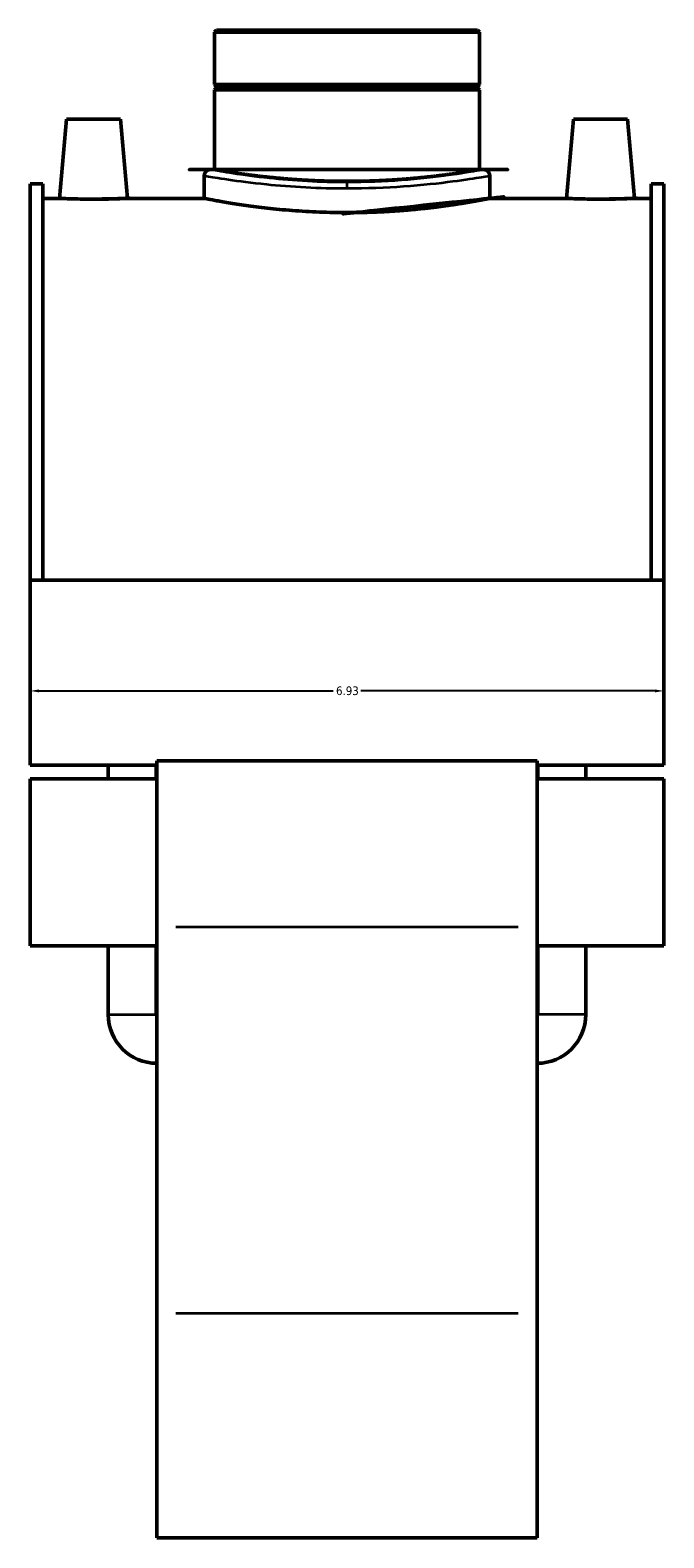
# Model space of a CAD drawing. Header units: inches. Extents: x -0.9 to 60.9, y -1.4 to 50.2.
# Tile 6 of 7: x 40.4 to 47.3, y 10.1 to 26.6. Entities that reach past the tile are written whole.
import ezdxf

# ---------------------------------------------------------------- set-up
doc = ezdxf.new("R2010")
doc.units = ezdxf.units.IN
doc.header["$MEASUREMENT"] = 0
for name, color, linetype, lineweight in [('Dimension (ANSI)', 7, 'Continuous', 25), ('Visible (ANSI)', 7, 'Continuous', 50), ('Visible Narrow (ANSI)', 7, 'Continuous', 35)]:
    doc.layers.add(name, color=color, linetype=linetype, lineweight=lineweight)
doc.styles.add('Note Text (ANSI)', font='tahoma.ttf')
doc.dimstyles.new('Default (ANSI)', dxfattribs={"dimtxt": 0.09448818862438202, "dimasz": 0.09842519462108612, "dimexe": 0.125, "dimexo": 0.0625, "dimgap": 0.03149606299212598, "dimtad": 0, "dimtih": 1, "dimtoh": 1, "dimrnd": 1e-08, "dimzin": 4, "dimdsep": 46, "dimtxsty": 'Note Text (ANSI)', "dimcen": 0.09, "dimdle": 0.3937007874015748, "dimclrd": 256, "dimclre": 256, "dimclrt": 5, "dimadec": 0, "dimazin": 1, "dimtfac": 1, "dimtofl": 0, "dimtmove": 0, "dimatfit": 3, "dimfxl": 1, "dimtolj": 1, "dimtzin": 4, "dimlwd": -1, "dimlwe": -1, "dimarcsym": 0})

# ---------------------------------------------------------------- blocks, each defined once
blk = doc.blocks.new('*D9')
at = {"layer": 'Defpoints', "color": 0, "transparency": 16777216}
for p in [(40.38984569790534, 19.53580801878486), (47.31984569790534, 19.53580801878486), (47.31984569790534, 19.33575363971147)]:
    blk.add_point(p, dxfattribs=at)
at = {"layer": 'Dimension (ANSI)', "transparency": 16777216}
for p, q in [((40.48827089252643, 19.33575363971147), (43.70363709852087, 19.33575363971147)), ((47.22142050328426, 19.33575363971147), (44.00605429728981, 19.33575363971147))]:
    blk.add_line(p, q, dxfattribs=at)
for points in [[(40.48827089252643, 19.35215783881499), (40.48827089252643, 19.31934944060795), (40.38984569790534, 19.33575363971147)], [(47.22142050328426, 19.35215783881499), (47.22142050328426, 19.31934944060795), (47.31984569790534, 19.33575363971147)]]:
    blk.add_solid(points, dxfattribs=at)
at = {"layer": 'Dimension (ANSI)', "color": 5, "transparency": 16777216, "insert": (43.735133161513, 19.38496491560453), "char_height": 0.09448818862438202, "attachment_point": 1, "style": 'Note Text (ANSI)'}
blk.add_mtext('\\A1;6.93', dxfattribs=at)

msp = doc.modelspace()

# ---------------------------------------------------------------- linework, layer by layer
at = {"layer": 'Visible (ANSI)'}
for p, q in [((42.42729294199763, 26.56400509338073), (42.40498743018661, 26.5416995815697)), ((42.42729294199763, 26.56400509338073), (45.28239845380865, 26.56400509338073)), ((45.28239845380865, 26.56400509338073), (45.30470396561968, 26.5416995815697)), ((45.30470396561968, 26.5416995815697), (42.40498743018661, 26.5416995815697)), ((42.40498743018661, 26.5416995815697), (42.40498743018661, 25.97035679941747)), ((45.30470396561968, 26.5416995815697), (45.30470396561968, 25.97035679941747)), ((42.40498743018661, 25.97035679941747), (45.30470396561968, 25.97035679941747)), ((42.42467246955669, 25.95067176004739), (42.40498743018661, 25.97035679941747)), ((42.42467246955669, 25.93098672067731), (42.40498743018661, 25.91130168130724)), ((45.30470396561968, 25.91130168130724), (42.40498743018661, 25.91130168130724)), ((42.40498743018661, 25.91130168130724), (42.40498743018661, 25.03940666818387)), ((42.42467246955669, 25.95067176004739), (45.2850189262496, 25.95067176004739)), ((42.42467246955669, 25.95067176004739), (42.42467246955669, 25.93098672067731)), ((45.2850189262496, 25.93098672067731), (42.42467246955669, 25.93098672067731)), ((45.2850189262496, 25.95067176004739), (45.30470396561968, 25.97035679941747)), ((45.2850189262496, 25.95067176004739), (45.2850189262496, 25.93098672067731)), ((45.2850189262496, 25.93098672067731), (45.30470396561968, 25.91130168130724)), ((45.30470396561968, 25.91130168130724), (45.30470396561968, 25.03940666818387)), ((40.78757010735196, 25.59014682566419), (40.71179252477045, 24.72400509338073)), ((41.37812128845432, 25.59014682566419), (40.78757010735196, 25.59014682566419)), ((41.37812128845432, 25.59014682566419), (41.45389887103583, 24.72400509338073)), ((46.33157010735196, 25.59014682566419), (46.25579252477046, 24.72400509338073)), ((46.33157010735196, 25.59014682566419), (46.92212128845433, 25.59014682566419)), ((46.92212128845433, 25.59014682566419), (46.99789887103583, 24.72400509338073)), ((42.29345987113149, 24.9724901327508), (42.29345987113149, 24.72400509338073)), ((42.36037640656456, 25.03940666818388), (42.40498743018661, 25.03940666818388)), ((45.30470396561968, 25.03940666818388), (45.34931498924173, 25.03940666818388)), ((45.41623152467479, 24.9724901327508), (45.41623152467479, 24.72400509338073)), ((40.38984569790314, 24.8817058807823), (40.38984569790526, 20.54671050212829)), ((40.38984569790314, 24.8817058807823), (40.52844569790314, 24.8817058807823)), ((40.52844569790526, 20.54671050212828), (40.52844569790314, 24.8817058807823)), ((47.18124569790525, 20.54671050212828), (47.18124569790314, 24.8817058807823)), ((47.18124569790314, 24.8817058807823), (47.31984569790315, 24.8817058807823)), ((47.31984569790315, 24.8817058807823), (47.31984569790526, 20.54671050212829)), ((40.71179252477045, 24.72400509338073), (40.52844569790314, 24.72400509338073)), ((42.29345987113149, 24.72400509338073), (41.45389887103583, 24.72400509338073)), ((46.25579252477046, 24.72400509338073), (45.41623152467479, 24.72400509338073)), ((47.18124569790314, 24.72400509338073), (46.99789887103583, 24.72400509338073)), ((40.38984569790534, 20.54671050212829), (40.38984569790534, 18.52490553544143)), ((47.31984569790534, 20.54671050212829), (40.38984569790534, 20.54671050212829)), ((47.31984569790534, 18.52490553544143), (47.31984569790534, 20.54671050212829)), ((41.77584569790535, 18.52490553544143), (40.38984569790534, 18.52490553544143)), ((41.24360554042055, 18.3751453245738), (41.24360554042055, 18.52490553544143)), ((41.76927483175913, 18.3751453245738), (41.76927483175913, 18.52490553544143)), ((41.77584569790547, 18.57227130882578), (41.77584569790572, 16.75135983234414)), ((45.93384569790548, 18.57227130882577), (41.77584569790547, 18.57227130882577)), ((45.93384569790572, 16.75135983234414), (45.93384569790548, 18.57227130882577)), ((47.31984569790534, 18.52490553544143), (45.93384569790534, 18.52490553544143)), ((45.94041656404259, 18.3751453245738), (45.94041656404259, 18.52490553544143)), ((46.46608585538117, 18.3751453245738), (46.46608585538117, 18.52490553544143)), ((40.38984569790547, 18.37514532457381), (40.38984569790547, 16.5454118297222)), ((41.77584569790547, 18.3751453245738), (40.38984569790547, 18.3751453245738)), ((47.31984569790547, 18.3751453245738), (45.93384569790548, 18.3751453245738)), ((47.31984569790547, 16.5454118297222), (47.31984569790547, 18.37514532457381)), ((41.77584569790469, 12.52422845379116), (41.77584569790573, 16.75135983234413)), ((45.93384569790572, 16.75135983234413), (45.93384569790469, 12.52422845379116)), ((41.77584569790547, 16.5454118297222), (40.38984569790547, 16.5454118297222)), ((41.24360554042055, 15.79419800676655), (41.24360554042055, 16.5454118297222)), ((41.76927483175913, 15.79419800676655), (41.76927483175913, 16.5454118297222)), ((47.31984569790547, 16.5454118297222), (45.93384569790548, 16.5454118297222)), ((45.94041656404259, 15.79419800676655), (45.94041656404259, 16.5454118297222)), ((46.46608585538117, 15.79419800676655), (46.46608585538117, 16.5454118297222)), ((41.77584569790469, 12.52422845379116), (41.77584569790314, 10.07097359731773)), ((45.93384569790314, 10.07097359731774), (45.93384569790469, 12.52422845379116)), ((45.93384569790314, 10.07097359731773), (41.77584569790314, 10.07097359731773))]:
    msp.add_line(p, q, dxfattribs=at)
for centre, radius, start, end in [((42.36037640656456, 24.9724901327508), 0.06691653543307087, 90, 180), ((45.34931498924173, 24.9724901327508), 0.06691653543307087, 0, 90), ((41.77584569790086, 15.79419800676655), 0.5322401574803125, 180, 270), ((41.77584569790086, 15.79419800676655), 0.006570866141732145, 180, 270), ((45.93384569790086, 15.79419800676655), 0.5322401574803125, 270, 0), ((45.93384569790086, 15.79419800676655), 0.006570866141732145, 270, 0)]:
    msp.add_arc(centre, radius, start, end, dxfattribs=at)
for points, knots in [([(45.30470396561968, 25.03940666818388), (45.30470396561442, 25.03940666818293), (45.29595465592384, 25.03784428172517), (45.25916869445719, 25.03145848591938), (45.23114057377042, 25.02663916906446), (45.15709882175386, 25.01451904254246), (45.11102630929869, 25.00721914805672), (45.00463250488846, 24.99153488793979), (44.94430413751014, 24.98316607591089), (44.81579430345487, 24.96697295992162), (44.74319065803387, 24.958578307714), (44.58503656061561, 24.94280002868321), (44.4994893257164, 24.93543258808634), (44.32094047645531, 24.92317593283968), (44.2277929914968, 24.91828873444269), (44.04036238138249, 24.91180828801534), (43.94607741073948, 24.910219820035), (43.76361398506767, 24.910219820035), (43.66932901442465, 24.91180828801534), (43.48189840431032, 24.91828873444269), (43.3887509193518, 24.92317593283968), (43.21020207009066, 24.93543258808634), (43.12465483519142, 24.94280002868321), (42.9665007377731, 24.958578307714), (42.89389709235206, 24.96697295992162), (42.76538725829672, 24.98316607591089), (42.70505889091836, 24.99153488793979), (42.59866508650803, 25.00721914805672), (42.55259257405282, 25.01451904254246), (42.47855082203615, 25.02663916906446), (42.45052270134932, 25.03145848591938), (42.413736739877, 25.03784428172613), (42.40498743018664, 25.03940666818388), (42.40498743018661, 25.03940666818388)], [5.561390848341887, 5.561390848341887, 5.561390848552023, 5.561390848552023, 6.256552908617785, 6.256552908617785, 6.951714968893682, 6.951714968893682, 7.646877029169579, 7.646877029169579, 8.342039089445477, 8.342039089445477, 9.037224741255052, 9.037224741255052, 9.732410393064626, 9.732410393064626, 10.4275960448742, 10.4275960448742, 11.12278169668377, 11.12278169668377, 11.81796734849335, 11.81796734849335, 12.51315300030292, 12.51315300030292, 13.2083386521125, 13.2083386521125, 13.90352430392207, 13.90352430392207, 14.59868636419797, 14.59868636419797, 15.29384842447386, 15.29384842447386, 15.98901048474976, 15.98901048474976, 16.68417254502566, 16.68417254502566, 16.68417254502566, 16.68417254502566]), ([(41.08284569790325, 24.71523357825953), (41.03618882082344, 24.71523357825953), (40.98643807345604, 24.71569272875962), (40.89496133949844, 24.71735021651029), (40.85323452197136, 24.71852457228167), (40.78739526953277, 24.72072704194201), (40.75888387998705, 24.72189812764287), (40.72108258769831, 24.723548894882), (40.71179252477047, 24.72400509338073), (40.71179252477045, 24.72400509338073)], [2.843532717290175, 2.843532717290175, 2.843532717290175, 2.843532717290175, 3.199058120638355, 3.199058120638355, 3.554583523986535, 3.554583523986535, 3.909941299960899, 3.909941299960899, 4.265299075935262, 4.265299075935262, 4.265299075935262, 4.265299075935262]), ([(41.45389887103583, 24.72400509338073), (41.45389887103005, 24.72400509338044), (41.44460880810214, 24.72354889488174), (41.40680751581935, 24.72189812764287), (41.37829612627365, 24.72072704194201), (41.3124568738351, 24.71852457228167), (41.27073005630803, 24.71735021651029), (41.17925332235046, 24.71569272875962), (41.12950257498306, 24.71523357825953), (41.08284569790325, 24.71523357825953)], [7.108831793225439, 7.108831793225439, 7.108831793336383, 7.108831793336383, 7.464189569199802, 7.464189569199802, 7.819547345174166, 7.819547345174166, 8.175072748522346, 8.175072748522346, 8.530598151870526, 8.530598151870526, 8.530598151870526, 8.530598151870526]), ([(43.85484569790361, 24.56786733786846), (43.75653752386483, 24.56786733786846), (43.65495735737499, 24.56979364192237), (43.45306010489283, 24.57764627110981), (43.35274093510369, 24.58356660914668), (43.16047467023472, 24.59840414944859), (43.06836947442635, 24.60731873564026), (42.89810488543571, 24.62639897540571), (42.81994861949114, 24.63654505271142), (42.68161348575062, 24.65610751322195), (42.61666525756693, 24.66621426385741), (42.50210680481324, 24.68515151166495), (42.45248885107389, 24.6939633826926), (42.37273477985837, 24.70859317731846), (42.34253525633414, 24.71441015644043), (42.30289311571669, 24.72211858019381), (42.29345987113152, 24.72400509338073), (42.29345987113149, 24.72400509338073)], [0, 0, 0, 0, 0.7491082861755, 0.7491082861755, 1.498216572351, 1.498216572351, 2.2473248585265, 2.2473248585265, 2.996433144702, 2.996433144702, 3.745501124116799, 3.745501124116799, 4.494569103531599, 4.494569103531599, 5.243637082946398, 5.243637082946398, 5.992705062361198, 5.992705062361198, 5.992705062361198, 5.992705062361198]), ([(45.41623152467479, 24.72400509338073), (45.41623152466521, 24.7240050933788), (45.40679828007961, 24.72211858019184), (45.36715613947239, 24.71441015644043), (45.33695661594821, 24.70859317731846), (45.25720254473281, 24.6939633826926), (45.20758459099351, 24.68515151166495), (45.09302613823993, 24.66621426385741), (45.02807791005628, 24.65610751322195), (44.88974277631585, 24.63654505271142), (44.81158651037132, 24.62639897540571), (44.64132192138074, 24.60731873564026), (44.5492167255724, 24.59840414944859), (44.35695046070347, 24.58356660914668), (44.25663129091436, 24.57764627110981), (44.05473403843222, 24.56979364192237), (43.95315387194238, 24.56786733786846), (43.85484569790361, 24.56786733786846)], [17.97811518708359, 17.97811518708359, 17.97811518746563, 17.97811518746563, 18.72718316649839, 18.72718316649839, 19.47625114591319, 19.47625114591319, 20.22531912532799, 20.22531912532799, 20.97438710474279, 20.97438710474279, 21.72349539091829, 21.72349539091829, 22.47260367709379, 22.47260367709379, 23.22171196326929, 23.22171196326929, 23.97082024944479, 23.97082024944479, 23.97082024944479, 23.97082024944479]), ([(46.62684569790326, 24.71523357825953), (46.58018882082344, 24.71523357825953), (46.53043807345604, 24.71569272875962), (46.43896133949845, 24.71735021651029), (46.39723452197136, 24.71852457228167), (46.33139526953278, 24.72072704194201), (46.30288387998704, 24.72189812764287), (46.2650825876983, 24.723548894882), (46.25579252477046, 24.72400509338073), (46.25579252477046, 24.72400509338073)], [0, 0, 0, 0, 0.3555254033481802, 0.3555254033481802, 0.7110508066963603, 0.7110508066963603, 1.066408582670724, 1.066408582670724, 1.421766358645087, 1.421766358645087, 1.421766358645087, 1.421766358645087]), ([(46.99789887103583, 24.72400509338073), (46.99789887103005, 24.72400509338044), (46.98860880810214, 24.72354889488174), (46.95080751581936, 24.72189812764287), (46.92229612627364, 24.72072704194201), (46.8564568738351, 24.71852457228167), (46.81473005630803, 24.71735021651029), (46.72325332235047, 24.71569272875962), (46.67350257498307, 24.71523357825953), (46.62684569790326, 24.71523357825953)], [4.265299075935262, 4.265299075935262, 4.265299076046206, 4.265299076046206, 4.620656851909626, 4.620656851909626, 4.97601462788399, 4.97601462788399, 5.33154003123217, 5.33154003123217, 5.68706543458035, 5.68706543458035, 5.68706543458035, 5.68706543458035])]:
    msp.add_open_spline(points, degree=3, knots=knots, dxfattribs=at)
at = {"layer": 'Visible Narrow (ANSI)'}
for p, q in [((43.85484569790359, 24.89878096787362), (43.85484569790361, 24.83864661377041)), ((45.72594569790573, 16.75135983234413), (41.98374569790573, 16.75135983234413)), ((41.24684147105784, 15.79419800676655), (41.76603890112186, 15.79419800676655)), ((46.46284992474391, 15.79419800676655), (45.94365249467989, 15.79419800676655)), ((45.72594569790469, 12.52422845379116), (41.98374569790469, 12.52422845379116))]:
    msp.add_line(p, q, dxfattribs=at)
for points, knots in [([(42.29357530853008, 24.97241817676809), (42.29357198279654, 24.97242024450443), (42.30338712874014, 24.97072858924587), (42.36289463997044, 24.96045485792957), (42.44312041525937, 24.94667400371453), (42.66750171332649, 24.91370672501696), (42.80930968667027, 24.89489494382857), (43.10496052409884, 24.86518125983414), (43.25119543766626, 24.85351778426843), (43.55042698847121, 24.8381105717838), (43.7026178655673, 24.83401299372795), (43.85484569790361, 24.83401299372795)], [-17.97417471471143, -17.97417471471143, -17.97417471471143, -17.97417471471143, -17.23208206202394, -17.23208206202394, -15.72605766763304, -15.72605766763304, -14.27100706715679, -14.27100706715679, -13.09605402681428, -13.09605402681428, -11.98278851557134, -11.98278851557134, -11.98278851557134, -11.98278851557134]), ([(43.85484569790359, 24.89979024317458), (43.70914191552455, 24.89979024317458), (43.56347350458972, 24.90392153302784), (43.27706616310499, 24.9194555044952), (43.13709846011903, 24.93121493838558), (42.85411837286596, 24.96117308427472), (42.71838788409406, 24.98013963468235), (42.50362292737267, 25.01337814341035), (42.42683539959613, 25.0272723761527), (42.36987821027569, 25.03763063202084), (42.36048371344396, 25.03933620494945), (42.36048689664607, 25.03933412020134)], [11.98278851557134, 11.98278851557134, 11.98278851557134, 11.98278851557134, 13.09605402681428, 13.09605402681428, 14.27100706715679, 14.27100706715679, 15.72605766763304, 15.72605766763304, 17.23208206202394, 17.23208206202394, 17.97417471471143, 17.97417471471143, 17.97417471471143, 17.97417471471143]), ([(45.34928090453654, 25.03938426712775), (45.34918597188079, 25.0393218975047), (45.31998034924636, 25.03382968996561), (45.19718169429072, 25.01235158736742), (45.09415698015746, 24.99499153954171), (44.81943809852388, 24.95699594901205), (44.64293191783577, 24.93647567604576), (44.26136781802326, 24.90803093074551), (44.05818842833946, 24.89979024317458), (43.85484569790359, 24.89979024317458)], [29.95696640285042, 29.95696640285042, 29.95696640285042, 29.95696640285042, 31.25642693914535, 31.25642693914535, 32.76542534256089, 32.76542534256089, 34.39470341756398, 34.39470341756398, 35.94836554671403, 35.94836554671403, 35.94836554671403, 35.94836554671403]), ([(43.85484569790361, 24.83401299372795), (44.06729332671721, 24.83401299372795), (44.27957030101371, 24.84218643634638), (44.67821936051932, 24.87039906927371), (44.86262880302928, 24.89075189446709), (45.14964853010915, 24.92843743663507), (45.25728629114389, 24.94565582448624), (45.38558339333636, 24.96695866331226), (45.41609673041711, 24.97240605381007), (45.41619591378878, 24.97246791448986)], [-35.94836554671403, -35.94836554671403, -35.94836554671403, -35.94836554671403, -34.39470341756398, -34.39470341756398, -32.76542534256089, -32.76542534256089, -31.25642693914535, -31.25642693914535, -29.95696640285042, -29.95696640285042, -29.95696640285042, -29.95696640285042])]:
    msp.add_open_spline(points, degree=3, knots=knots, dxfattribs=at)

# ---------------------------------------------------------------- dimensions: what is measured, and where the dimension line sits
at = {"layer": 'Dimension (ANSI)'}
dim = msp.add_linear_dim(base=(47.31984569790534, 19.33575363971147), p1=(40.38984569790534, 19.53580801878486), p2=(47.31984569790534, 19.53580801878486), dimstyle='Default (ANSI)', override={"dimgap": 0.03149606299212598, "dimtih": 0, "dimtoh": 0, "dimdec": 2, "dimse1": 1, "dimse2": 1, "dimtol": 0, "dimlim": 0, "dimtp": 0, "dimtm": -0, "dimtdec": 2, "dimatfit": 1}, dxfattribs=at)
dim.commit()
dim.dimension.update_dxf_attribs({"geometry": '*D9', "text_midpoint": (43.85484569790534, 19.33575363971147), "dimtype": 160})

doc.saveas('drawing.dxf')
